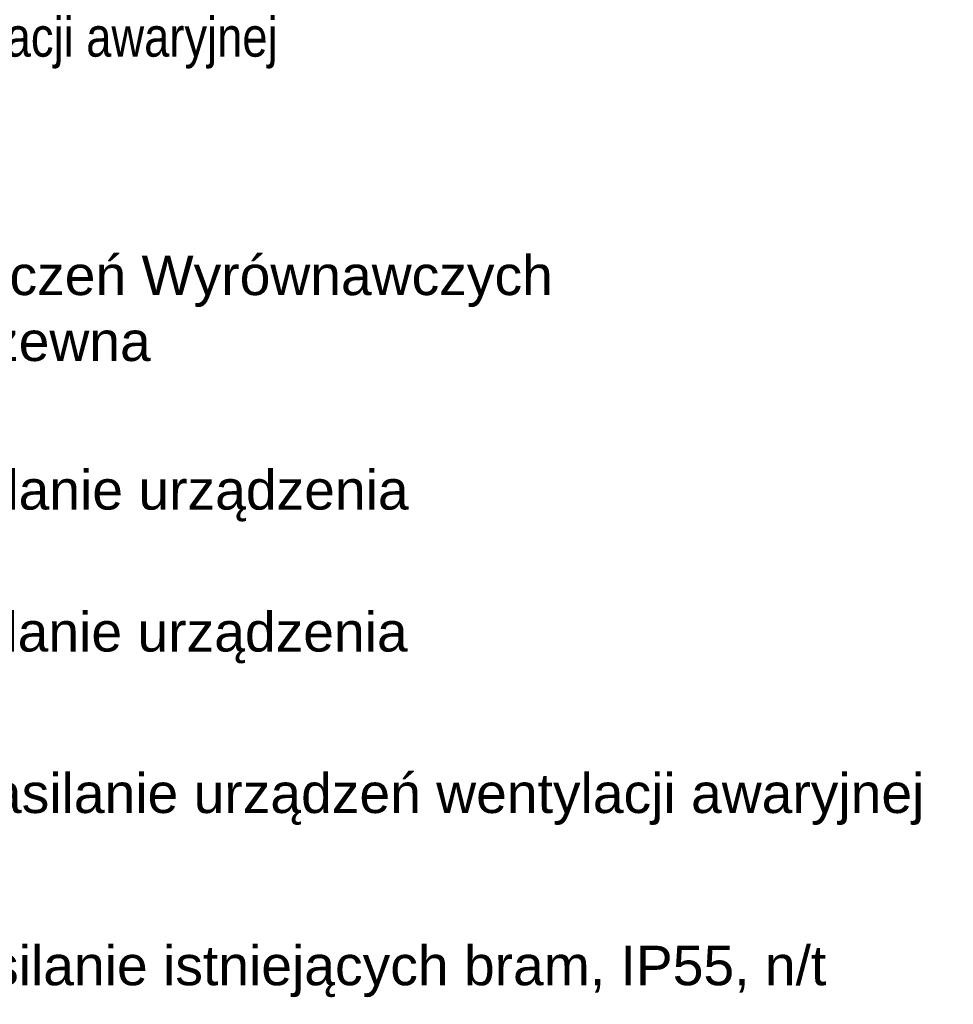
# Model space of a CAD drawing. Header units: millimetres. Extents: x -70539 to 23478, y -51814 to 44720.
# Tile 222 of 256: x -66979 to -63438, y 27062 to 30798. Entities that reach past the tile are written whole.
import ezdxf

# ---------------------------------------------------------------- set-up
doc = ezdxf.new("R2010")
doc.units = ezdxf.units.MM
doc.layers.add('IS_TXT_legendy i uwagi', color=7, linetype='Continuous')
doc.styles.get("Standard").update_dxf_attribs({"font": 'arial.ttf'})

msp = doc.modelspace()

# ---------------------------------------------------------------- texts
at = {"layer": 'IS_TXT_legendy i uwagi', "color": 0, "char_height": 150, "attachment_point": 4, "rotation": 360}
for s, insert in [('\\fArial Narrow|b0|i0;\\A1;Wentylator dachowy wentylacji awaryjnej', (-69113.8, 30709.7, 20454.3)), ('{\\fArial|b0|i0|c238|p34;\\C7;Miejscowa Szyna Połączeń Wyrównawczych \\P- wykonanie stal nierdzewna}', (-69113.8, 29679.9, 20454.3)), ('{\\fArial|b0|i0|c238|p34;\\C7;Wypust 3-fazowy, zasilanie urządzenia}', (-69113.8, 28990.9, 20454.3)), ('{\\fArial|b0|i0|c238|p34;\\C7;Wypust 1-fazowy, zasilanie urządzenia}', (-69117.3, 28452.4, 20454.3)), ('{\\fArial|b0|i0|c238|p34;\\C7;Rozdzielnica RWA - zasilanie urządzeń wentylacji awaryjnej}', (-69113.8, 27839.7, 20454.3)), ('{\\fArial|b0|i0|c238|p34;\\C7;Gniazdo 3-fazowe, zasilanie istniejących bram, IP55, n/t}', (-69113.8, 27186.1, 20454.3))]:
    msp.add_mtext(s, dxfattribs=dict(at, insert=insert))

doc.saveas('drawing.dxf')
